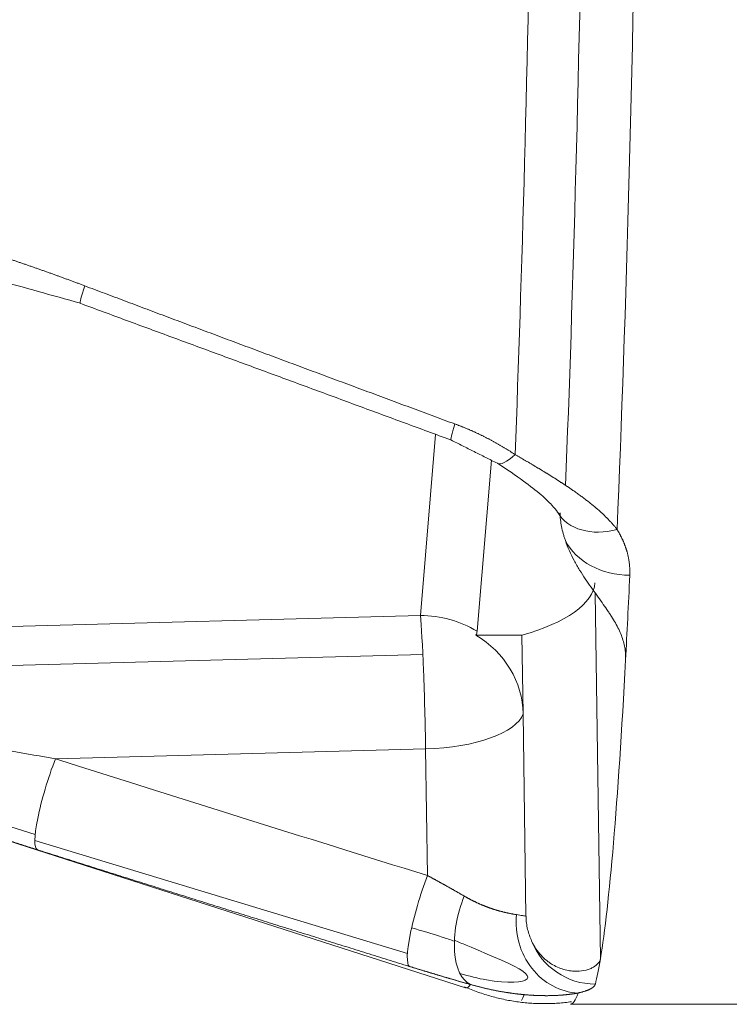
# Model space of a CAD drawing. Header units: millimetres. Extents: x 35469 to 44263, y -24881 to -16268.
# Tile 148 of 231: x 43772.02 to 43775.14, y -24759.69 to -24755.36. Entities that reach past the tile are written whole.
import ezdxf

# ---------------------------------------------------------------- set-up
doc = ezdxf.new("R2010")
doc.units = ezdxf.units.MM
doc.header["$LTSCALE"] = 0.3175
doc.layers.add('1轮廓实线层', color=7, linetype='Continuous', lineweight=18)

# ---------------------------------------------------------------- blocks, each defined once
blk = doc.blocks.new('MR20E-1840')
at = {"layer": '1轮廓实线层'}
for p, q in [((15610.6049, -10815.127), (15610.672, -10814.33)), ((15610.9178, -10814.4443), (15610.8544, -10815.1963)), ((15611.374, -10815.0284), (15611.3971, -10816.6382)), ((15605.595, -10815.2605), (15610.6049, -10815.127)), ((15610.849, -10815.2133), (15611.0519, -10815.2133)), ((15611.0569, -10815.5599), (15611.0519, -10815.2133)), ((15610.6156, -10815.2985), (15606.9556, -10815.3961)), ((15611.0569, -10815.5599), (15611.0697, -10816.451)), ((15607.3842, -10815.666), (15610.8029, -10816.7656)), ((15608.9094, -10816.0909), (15607.4126, -10815.6279)), ((15610.6278, -10815.7143), (15608.9983, -10815.7577)), ((15610.6358, -10816.2715), (15610.6278, -10815.7143)), ((15610.548, -10816.6141), (15608.9078, -10816.1171)), ((15611.2652, -10816.8382), (15615.7524, -10816.8382))]:
    blk.add_line(p, q, dxfattribs=at)
for centre, major_axis, ratio, start_param, end_param in [((15611.2652, -10807.4632), (0, 9.375), 0.034828, 3.822289, 4.291687), ((15611.0302, -10807.4632), (0, 9.375), 0.034828, 3.854603, 4.262412), ((15610.8065, -10807.4632), (0, -9.303), 0.034828, 0.726208, 1.104582), ((15609.2119, -10813.4722), (0.1047, 0.2812), 0.040718, 2.398179, 3.137626), ((15610.842, -10814.0729), (0.1029, 0.2818), 0.038022, 2.432592, 3.159901), ((15611.1068, -10814.2055), (-0.1634, -0.2516), 0.226853, 6.279366, 7.003547), ((15611.4642, -10814.5157), (-0.2533, -0.1608), 0.72799, 6.269888, 7.44466), ((15611.5203, -10814.7106), (-0.2997, 0.0138), 0.798135, 0.427439, 1.628636), ((15611.3301, -10807.4632), (0, 9.375), 0.034828, 3.718264, 3.787392), ((15610.6238, -10814.9836), (0.7499, 0.0108), 0.381618, 5.314509, 6.245497), ((15610.6108, -10815.5429), (0.012, -0.4498), 0.029688, 1.179068, 2.749865), ((15610.6108, -10815.5429), (-0.4484, 0.0378), 0.923664, 4.217715, 4.803401), ((15610.6059, -10815.1963), (-0.2487, -0.0036), 0.381618, 2.923501, 3.103904), ((15610.6094, -10815.5599), (0.4462, -0.0376), 0.923664, 0.091012, 1.083635), ((15611.3301, -10807.4632), (0, 9.375), 0.034828, 3.348515, 3.718264), ((15610.6108, -10815.5429), (-0.45, -0.0065), 0.381618, 1.602921, 3.004559), ((15609.0096, -10815.872), (0.0908, 0.2859), 0.161425, 1.211432, 3.122281), ((15610.6471, -10816.3858), (0.0889, 0.2865), 0.159036, 1.210388, 3.086575), ((15610.9163, -10816.4657), (0.0809, 0.2889), 0.485811, 1.342214, 3.066899), ((15611.2977, -10816.4902), (-0.0652, 0.2928), 0.900635, 1.21618, 2.903126), ((15611.3735, -10816.4521), (-0.291, 0.0731), 0.989921, 0.618066, 1.819263), ((15611.3301, -10807.4632), (0, 9.375), 0.034828, 3.279386, 3.348515), ((15610.8065, -10807.4632), (0, -9.303), 0.034828, 6.271835, 6.34057), ((15611.2652, -10807.4632), (0, 9.375), 0.034828, 3.141587, 3.244489), ((15611.0302, -10807.4632), (0, 9.375), 0.034828, 3.202422, 3.236846)]:
    blk.add_ellipse(centre, major_axis=major_axis, ratio=ratio, start_param=start_param, end_param=end_param, dxfattribs=at)
for points, knots in [([(15607.5901, -10813.2452), (15607.5948, -10813.2461), (15607.6042, -10813.2478), (15607.6183, -10813.2505), (15607.6324, -10813.2531), (15607.6466, -10813.2558), (15607.6607, -10813.2585), (15607.6748, -10813.2613), (15607.689, -10813.2641), (15607.7031, -10813.2669), (15607.7173, -10813.2697), (15607.7314, -10813.2725), (15607.7456, -10813.2754), (15607.7598, -10813.2783), (15607.7739, -10813.2812), (15607.7881, -10813.2842), (15607.8023, -10813.2872), (15607.8165, -10813.2902), (15607.8307, -10813.2932), (15607.8449, -10813.2962), (15607.8591, -10813.2993), (15607.8733, -10813.3024), (15607.8875, -10813.3056), (15607.9017, -10813.3087), (15607.9159, -10813.3119), (15607.9301, -10813.3151), (15607.9444, -10813.3184), (15607.9586, -10813.3216), (15607.9728, -10813.3249), (15607.9871, -10813.3282), (15608.0013, -10813.3316), (15608.0156, -10813.3349), (15608.0299, -10813.3383), (15608.0441, -10813.3418), (15608.0584, -10813.3452), (15608.0727, -10813.3487), (15608.0869, -10813.3522), (15608.1012, -10813.3557), (15608.1155, -10813.3593), (15608.1298, -10813.3628), (15608.1441, -10813.3665), (15608.1584, -10813.3701), (15608.1727, -10813.3738), (15608.187, -10813.3774), (15608.2013, -10813.3812), (15608.2156, -10813.3849), (15608.23, -10813.3887), (15608.2443, -10813.3925), (15608.2586, -10813.3963), (15608.273, -10813.4001), (15608.2873, -10813.404), (15608.3016, -10813.4079), (15608.316, -10813.4119), (15608.3303, -10813.4158), (15608.3447, -10813.4198), (15608.3591, -10813.4238), (15608.3734, -10813.4279), (15608.3878, -10813.4319), (15608.4022, -10813.436), (15608.4166, -10813.4401), (15608.431, -10813.4443), (15608.4454, -10813.4485), (15608.4598, -10813.4527), (15608.4742, -10813.4569), (15608.4886, -10813.4612), (15608.503, -10813.4655), (15608.5174, -10813.4698), (15608.5318, -10813.4741), (15608.5463, -10813.4785), (15608.5607, -10813.4829), (15608.5751, -10813.4873), (15608.5896, -10813.4918), (15608.604, -10813.4963), (15608.6185, -10813.5008), (15608.6329, -10813.5053), (15608.6474, -10813.5099), (15608.6618, -10813.5145), (15608.6763, -10813.5191), (15608.6908, -10813.5237), (15608.7052, -10813.5284), (15608.7197, -10813.5331), (15608.7342, -10813.5379), (15608.7487, -10813.5426), (15608.7632, -10813.5474), (15608.7777, -10813.5522), (15608.7922, -10813.5571), (15608.8067, -10813.5619), (15608.8212, -10813.5668), (15608.8358, -10813.5718), (15608.8503, -10813.5767), (15608.8648, -10813.5817), (15608.8793, -10813.5867), (15608.8939, -10813.5918), (15608.9084, -10813.5968), (15608.923, -10813.6019), (15608.9375, -10813.6071), (15608.9521, -10813.6122), (15608.9666, -10813.6174), (15608.9812, -10813.6226), (15608.9958, -10813.6279), (15609.0103, -10813.6331), (15609.0249, -10813.6384), (15609.0395, -10813.6438), (15609.0541, -10813.6491), (15609.0687, -10813.6545), (15609.0833, -10813.6599), (15609.0979, -10813.6654), (15609.1125, -10813.6708), (15609.1222, -10813.6745), (15609.1271, -10813.6763)], [0, 0, 0, 0, 0.009117, 0.018236, 0.027358, 0.036482, 0.045609, 0.054739, 0.063871, 0.073007, 0.082145, 0.091286, 0.10043, 0.109577, 0.118727, 0.127881, 0.137037, 0.146196, 0.155359, 0.164525, 0.173695, 0.182868, 0.192044, 0.201224, 0.210408, 0.219595, 0.228785, 0.23798, 0.247178, 0.25638, 0.265586, 0.274796, 0.28401, 0.293227, 0.302449, 0.311675, 0.320906, 0.33014, 0.339379, 0.348622, 0.35787, 0.367122, 0.376378, 0.385639, 0.394905, 0.404175, 0.41345, 0.42273, 0.432015, 0.441304, 0.450599, 0.459898, 0.469202, 0.478512, 0.487827, 0.497147, 0.506472, 0.515802, 0.525138, 0.534479, 0.543826, 0.553178, 0.562536, 0.5719, 0.581269, 0.590644, 0.600025, 0.609411, 0.618804, 0.628202, 0.637607, 0.647017, 0.656434, 0.665857, 0.675286, 0.684722, 0.694164, 0.703612, 0.713067, 0.722528, 0.731996, 0.74147, 0.750952, 0.76044, 0.769934, 0.779436, 0.788945, 0.79846, 0.807983, 0.817512, 0.827049, 0.836593, 0.846145, 0.855703, 0.865269, 0.874843, 0.884424, 0.894012, 0.903608, 0.913212, 0.922823, 0.932443, 0.94207, 0.951705, 0.961348, 0.970999, 0.980658, 0.990325, 1, 1, 1, 1]), ([(15609.1271, -10813.6763), (15609.1563, -10813.6873), (15609.2147, -10813.7093), (15609.3026, -10813.7424), (15609.3908, -10813.7756), (15609.4793, -10813.8088), (15609.5683, -10813.8422), (15609.6576, -10813.8756), (15609.7472, -10813.9092), (15609.8372, -10813.9428), (15609.9276, -10813.9765), (15610.0183, -10814.0104), (15610.1094, -10814.0443), (15610.2009, -10814.0783), (15610.2927, -10814.1124), (15610.3848, -10814.1466), (15610.4774, -10814.1809), (15610.5702, -10814.2153), (15610.6635, -10814.2498), (15610.7258, -10814.2728), (15610.757, -10814.2843)], [0, 0, 0, 0, 0.053753, 0.107718, 0.161895, 0.216284, 0.270885, 0.325698, 0.380723, 0.43596, 0.491409, 0.547071, 0.602944, 0.65903, 0.715328, 0.771838, 0.82856, 0.885494, 0.942641, 1, 1, 1, 1]), ([(15610.757, -10814.2843), (15610.7588, -10814.2849), (15610.7624, -10814.2863), (15610.7678, -10814.2883), (15610.7733, -10814.2904), (15610.7787, -10814.2925), (15610.7841, -10814.2946), (15610.7894, -10814.2968), (15610.7948, -10814.2989), (15610.8002, -10814.3011), (15610.8055, -10814.3034), (15610.8109, -10814.3056), (15610.8162, -10814.3079), (15610.8216, -10814.3102), (15610.8269, -10814.3125), (15610.8322, -10814.3148), (15610.8375, -10814.3172), (15610.8428, -10814.3196), (15610.848, -10814.322), (15610.8533, -10814.3245), (15610.8586, -10814.3269), (15610.8638, -10814.3294), (15610.8691, -10814.3319), (15610.8743, -10814.3345), (15610.8795, -10814.337), (15610.8847, -10814.3396), (15610.8899, -10814.3423), (15610.8951, -10814.3449), (15610.9003, -10814.3476), (15610.9055, -10814.3503), (15610.9106, -10814.353), (15610.9158, -10814.3557), (15610.9209, -10814.3585), (15610.926, -10814.3613), (15610.9312, -10814.3641), (15610.9363, -10814.3669), (15610.9414, -10814.3698), (15610.9465, -10814.3727), (15610.9515, -10814.3756), (15610.9566, -10814.3786), (15610.9617, -10814.3815), (15610.9667, -10814.3845), (15610.9718, -10814.3875), (15610.9768, -10814.3906), (15610.9818, -10814.3936), (15610.9868, -10814.3967), (15610.9919, -10814.3998), (15610.9968, -10814.403), (15611.0018, -10814.4061), (15611.0068, -10814.4093), (15611.0118, -10814.4125), (15611.0167, -10814.4158), (15611.02, -10814.4179), (15611.0217, -10814.419)], [0, 0, 0, 0, 0.01932, 0.038635, 0.057947, 0.077256, 0.096564, 0.115872, 0.13518, 0.154489, 0.173801, 0.193116, 0.212435, 0.23176, 0.251091, 0.27043, 0.289777, 0.309133, 0.328499, 0.347877, 0.367267, 0.386671, 0.406088, 0.425521, 0.444969, 0.464435, 0.48392, 0.503423, 0.522946, 0.54249, 0.562057, 0.581646, 0.601259, 0.620897, 0.640561, 0.660252, 0.67997, 0.699717, 0.719494, 0.739302, 0.75914, 0.779012, 0.798916, 0.818855, 0.838829, 0.85884, 0.878887, 0.898972, 0.919097, 0.939261, 0.959465, 0.979711, 1, 1, 1, 1]), ([(15611.0217, -10814.419), (15611.0233, -10814.42), (15611.0266, -10814.4219), (15611.0316, -10814.4247), (15611.0365, -10814.4276), (15611.0414, -10814.4304), (15611.0463, -10814.4333), (15611.0512, -10814.4361), (15611.0561, -10814.4389), (15611.0609, -10814.4418), (15611.0657, -10814.4446), (15611.0705, -10814.4474), (15611.0753, -10814.4502), (15611.0801, -10814.453), (15611.0849, -10814.4558), (15611.0896, -10814.4586), (15611.0944, -10814.4614), (15611.0991, -10814.4642), (15611.1038, -10814.467), (15611.1085, -10814.4698), (15611.1131, -10814.4725), (15611.1178, -10814.4753), (15611.1224, -10814.4781), (15611.127, -10814.4809), (15611.1316, -10814.4836), (15611.1362, -10814.4864), (15611.1407, -10814.4892), (15611.1453, -10814.4919), (15611.1498, -10814.4947), (15611.1543, -10814.4974), (15611.1588, -10814.5002), (15611.1632, -10814.5029), (15611.1677, -10814.5057), (15611.1721, -10814.5084), (15611.1765, -10814.5111), (15611.1809, -10814.5139), (15611.1853, -10814.5166), (15611.1896, -10814.5193), (15611.1939, -10814.5221), (15611.1983, -10814.5248), (15611.2025, -10814.5275), (15611.2068, -10814.5303), (15611.2111, -10814.533), (15611.2153, -10814.5357), (15611.2195, -10814.5384), (15611.2237, -10814.5412), (15611.2279, -10814.5439), (15611.2321, -10814.5466), (15611.2362, -10814.5493), (15611.2403, -10814.5521), (15611.2444, -10814.5548), (15611.2485, -10814.5575), (15611.2525, -10814.5602), (15611.2566, -10814.563), (15611.2606, -10814.5657), (15611.2646, -10814.5684), (15611.2686, -10814.5711), (15611.2725, -10814.5739), (15611.2765, -10814.5766), (15611.2817, -10814.5802), (15611.2883, -10814.5848), (15611.296, -10814.5903), (15611.3037, -10814.5958), (15611.3112, -10814.6013), (15611.3186, -10814.6068), (15611.326, -10814.6123), (15611.3331, -10814.6177), (15611.3402, -10814.6232), (15611.3472, -10814.6286), (15611.354, -10814.6341), (15611.3608, -10814.6395), (15611.3674, -10814.6449), (15611.3739, -10814.6503), (15611.3803, -10814.6558), (15611.3865, -10814.6612), (15611.3927, -10814.6666), (15611.3987, -10814.6721), (15611.4046, -10814.6775), (15611.4104, -10814.6829), (15611.4161, -10814.6884), (15611.4216, -10814.6938), (15611.4271, -10814.6993), (15611.4324, -10814.7047), (15611.4376, -10814.7102), (15611.4427, -10814.7157), (15611.4477, -10814.7212), (15611.4525, -10814.7267), (15611.4573, -10814.7322), (15611.4619, -10814.7377), (15611.4664, -10814.7432), (15611.4693, -10814.7469), (15611.4707, -10814.7488)], [0, 0, 0, 0, 0.009044, 0.01807, 0.02708, 0.036073, 0.04505, 0.05401, 0.062954, 0.071882, 0.080795, 0.089691, 0.098573, 0.107439, 0.11629, 0.125126, 0.133947, 0.142754, 0.151547, 0.160326, 0.169091, 0.177842, 0.186579, 0.195304, 0.204015, 0.212713, 0.221399, 0.230072, 0.238733, 0.247382, 0.256018, 0.264643, 0.273257, 0.281859, 0.290451, 0.299031, 0.3076, 0.31616, 0.324709, 0.333247, 0.341776, 0.350296, 0.358806, 0.367306, 0.375798, 0.384281, 0.392755, 0.401221, 0.409679, 0.418129, 0.426571, 0.435006, 0.443434, 0.451854, 0.460267, 0.468674, 0.477075, 0.485469, 0.493857, 0.502239, 0.519211, 0.536101, 0.552913, 0.569646, 0.586305, 0.60289, 0.619404, 0.635849, 0.652227, 0.668539, 0.684788, 0.700977, 0.717106, 0.73318, 0.749199, 0.765165, 0.781082, 0.796952, 0.812776, 0.828557, 0.844298, 0.860001, 0.875667, 0.891301, 0.906903, 0.922476, 0.938024, 0.953547, 0.969049, 0.984533, 1, 1, 1, 1]), ([(15610.9436, -10814.4572), (15610.9857, -10814.4841), (15611.0549, -10814.5315), (15611.1355, -10814.5939), (15611.1841, -10814.6405), (15611.2022, -10814.663), (15611.2083, -10814.6723)], [0, 0, 0, 0, 0.327963, 0.595788, 0.816643, 1, 1, 1, 1]), ([(15611.2194, -10814.6754), (15611.2196, -10814.6854), (15611.2203, -10814.6955), (15611.2226, -10814.7157), (15611.2242, -10814.7258), (15611.2283, -10814.7461), (15611.2307, -10814.7563), (15611.2349, -10814.7717), (15611.2364, -10814.7768), (15611.2396, -10814.787), (15611.2412, -10814.7921), (15611.243, -10814.7972)], [0, 0, 0, 0, 0.25, 0.25, 0.5, 0.5, 0.75, 0.75, 0.875, 0.875, 1, 1, 1, 1]), ([(15611.4707, -10814.7488), (15611.4714, -10814.7499), (15611.4728, -10814.7522), (15611.4748, -10814.7556), (15611.4768, -10814.759), (15611.4787, -10814.7624), (15611.4806, -10814.7658), (15611.4825, -10814.7692), (15611.4843, -10814.7726), (15611.4861, -10814.776), (15611.4879, -10814.7795), (15611.4896, -10814.7829), (15611.4913, -10814.7863), (15611.4929, -10814.7897), (15611.4945, -10814.7932), (15611.4961, -10814.7966), (15611.4976, -10814.8001), (15611.4991, -10814.8035), (15611.5005, -10814.807), (15611.5019, -10814.8104), (15611.5033, -10814.8139), (15611.5046, -10814.8173), (15611.5059, -10814.8208), (15611.5072, -10814.8243), (15611.5084, -10814.8277), (15611.5096, -10814.8312), (15611.5107, -10814.8347), (15611.5118, -10814.8382), (15611.5129, -10814.8417), (15611.5139, -10814.8452), (15611.5152, -10814.8497), (15611.5167, -10814.8554), (15611.5184, -10814.8622), (15611.5199, -10814.8689), (15611.5212, -10814.8757), (15611.5224, -10814.8824), (15611.5235, -10814.8892), (15611.5244, -10814.896), (15611.5252, -10814.9027), (15611.5258, -10814.9095), (15611.5263, -10814.9163), (15611.5267, -10814.9231), (15611.5269, -10814.9299), (15611.5269, -10814.9366), (15611.5268, -10814.9434), (15611.5267, -10814.9479), (15611.5266, -10814.9502)], [0, 0, 0, 0, 0.017354, 0.034693, 0.052017, 0.069329, 0.086627, 0.103913, 0.121188, 0.138453, 0.155708, 0.172954, 0.190192, 0.207423, 0.224647, 0.241866, 0.25908, 0.27629, 0.293496, 0.3107, 0.327902, 0.345104, 0.362305, 0.379507, 0.39671, 0.413916, 0.431124, 0.448337, 0.465554, 0.482776, 0.500005, 0.533272, 0.566523, 0.599765, 0.633003, 0.666243, 0.69949, 0.732751, 0.766031, 0.799336, 0.832671, 0.866042, 0.899455, 0.932915, 0.966428, 1, 1, 1, 1]), ([(15611.243, -10814.7972), (15611.2482, -10814.8126), (15611.2542, -10814.8276), (15611.2673, -10814.857), (15611.2744, -10814.8714), (15611.2858, -10814.8926), (15611.2897, -10814.8996), (15611.2977, -10814.9135), (15611.3018, -10814.9203), (15611.3141, -10814.9405), (15611.3224, -10814.9535), (15611.3393, -10814.9788), (15611.3478, -10814.9911), (15611.3647, -10815.0151), (15611.373, -10815.0266), (15611.3891, -10815.049), (15611.3969, -10815.0599), (15611.412, -10815.081), (15611.4193, -10815.0913), (15611.4297, -10815.1065), (15611.4331, -10815.1115), (15611.4396, -10815.1215), (15611.4428, -10815.1264), (15611.4522, -10815.1411), (15611.4579, -10815.1507), (15611.4739, -10815.1789), (15611.4827, -10815.197), (15611.4966, -10815.233), (15611.5017, -10815.2508), (15611.5056, -10815.2732), (15611.5063, -10815.2776), (15611.5073, -10815.2866), (15611.5077, -10815.291), (15611.5085, -10815.3043), (15611.5086, -10815.3132), (15611.5081, -10815.3221)], [0, 0, 0, 0, 0.0625, 0.0625, 0.125, 0.125, 0.15625, 0.15625, 0.1875, 0.1875, 0.25, 0.25, 0.3125, 0.3125, 0.375, 0.375, 0.4375, 0.4375, 0.5, 0.5, 0.53125, 0.53125, 0.5625, 0.5625, 0.625, 0.625, 0.75, 0.75, 0.875, 0.875, 0.90625, 0.90625, 0.9375, 0.9375, 1, 1, 1, 1]), ([(15611.5082, -10815.3185), (15611.5082, -10815.319), (15611.5082, -10815.3194), (15611.5082, -10815.32), (15611.5082, -10815.3201), (15611.5082, -10815.3203)], [0, 0, 0, 0, 0.715966, 0.715966, 1, 1, 1, 1]), ([(15607.472, -10815.4792), (15607.5994, -10815.5015), (15607.7268, -10815.5246), (15607.9815, -10815.5716), (15608.1088, -10815.5955), (15608.3632, -10815.6431), (15608.4904, -10815.6668), (15608.7445, -10815.7133), (15608.8714, -10815.736), (15608.9983, -10815.7577)], [0, 0, 0, 0, 0.25, 0.25, 0.5, 0.5, 0.75, 0.75, 1, 1, 1, 1]), ([(15608.9179, -10816.1576), (15608.913, -10816.156), (15608.9033, -10816.1529), (15608.8886, -10816.1483), (15608.8739, -10816.1436), (15608.8593, -10816.139), (15608.8446, -10816.1343), (15608.83, -10816.1296), (15608.8153, -10816.125), (15608.8007, -10816.1203), (15608.7861, -10816.1157), (15608.7714, -10816.111), (15608.7568, -10816.1064), (15608.7422, -10816.1017), (15608.7276, -10816.097), (15608.713, -10816.0924), (15608.6984, -10816.0877), (15608.6839, -10816.0831), (15608.6693, -10816.0784), (15608.6547, -10816.0738), (15608.6402, -10816.0691), (15608.6256, -10816.0645), (15608.6111, -10816.0599), (15608.5965, -10816.0552), (15608.582, -10816.0506), (15608.5675, -10816.0459), (15608.553, -10816.0413), (15608.5385, -10816.0366), (15608.524, -10816.032), (15608.5095, -10816.0274), (15608.495, -10816.0227), (15608.4805, -10816.0181), (15608.466, -10816.0135), (15608.4516, -10816.0088), (15608.4371, -10816.0042), (15608.4226, -10815.9996), (15608.4082, -10815.9949), (15608.3938, -10815.9903), (15608.3793, -10815.9857), (15608.3649, -10815.9811), (15608.3505, -10815.9764), (15608.3361, -10815.9718), (15608.3217, -10815.9672), (15608.3073, -10815.9626), (15608.2929, -10815.958), (15608.2785, -10815.9534), (15608.2641, -10815.9487), (15608.2497, -10815.9441), (15608.2354, -10815.9395), (15608.221, -10815.9349), (15608.2067, -10815.9303), (15608.1923, -10815.9257), (15608.178, -10815.9211), (15608.1637, -10815.9165), (15608.1493, -10815.9119), (15608.135, -10815.9073), (15608.1207, -10815.9027), (15608.1064, -10815.8981), (15608.0921, -10815.8935), (15608.0778, -10815.8889), (15608.0635, -10815.8844), (15608.0493, -10815.8798), (15608.035, -10815.8752), (15608.0207, -10815.8706), (15608.0065, -10815.866), (15607.9922, -10815.8614), (15607.978, -10815.8569), (15607.9638, -10815.8523), (15607.9495, -10815.8477), (15607.9353, -10815.8431), (15607.9211, -10815.8386), (15607.9069, -10815.834), (15607.8927, -10815.8294), (15607.8785, -10815.8249), (15607.8643, -10815.8203), (15607.8501, -10815.8158), (15607.8359, -10815.8112), (15607.8218, -10815.8067), (15607.8076, -10815.8021), (15607.7935, -10815.7975), (15607.7793, -10815.793), (15607.7652, -10815.7885), (15607.751, -10815.7839), (15607.7369, -10815.7794), (15607.7228, -10815.7748), (15607.7087, -10815.7703), (15607.6946, -10815.7657), (15607.6805, -10815.7612), (15607.6664, -10815.7567), (15607.6523, -10815.7521), (15607.6382, -10815.7476), (15607.6242, -10815.7431), (15607.6101, -10815.7386), (15607.596, -10815.734), (15607.582, -10815.7295), (15607.5679, -10815.725), (15607.5539, -10815.7205), (15607.5399, -10815.716), (15607.5258, -10815.7115), (15607.5118, -10815.7069), (15607.4978, -10815.7024), (15607.4838, -10815.6979), (15607.4698, -10815.6934), (15607.4558, -10815.6889), (15607.4418, -10815.6844), (15607.4279, -10815.6799), (15607.4139, -10815.6754), (15607.3999, -10815.6709), (15607.3906, -10815.6679), (15607.386, -10815.6664)], [0, 0, 0, 0, 0.009675, 0.019342, 0.029001, 0.038652, 0.048295, 0.05793, 0.067557, 0.077177, 0.086788, 0.096392, 0.105988, 0.115576, 0.125157, 0.134731, 0.144297, 0.153855, 0.163407, 0.172951, 0.182488, 0.192017, 0.20154, 0.211055, 0.220564, 0.230066, 0.23956, 0.249048, 0.25853, 0.268004, 0.277472, 0.286933, 0.296388, 0.305836, 0.315278, 0.324714, 0.334143, 0.343566, 0.352983, 0.362393, 0.371798, 0.381196, 0.390589, 0.399975, 0.409356, 0.418731, 0.4281, 0.437464, 0.446822, 0.456174, 0.465521, 0.474862, 0.484198, 0.493528, 0.502853, 0.512173, 0.521488, 0.530798, 0.540102, 0.549401, 0.558696, 0.567985, 0.57727, 0.58655, 0.595825, 0.605095, 0.614361, 0.623622, 0.632878, 0.64213, 0.651378, 0.660621, 0.66986, 0.679094, 0.688325, 0.697551, 0.706773, 0.71599, 0.725204, 0.734414, 0.74362, 0.752822, 0.76202, 0.771215, 0.780405, 0.789592, 0.798776, 0.807956, 0.817132, 0.826305, 0.835475, 0.844641, 0.853804, 0.862963, 0.872119, 0.881273, 0.890423, 0.89957, 0.908714, 0.917855, 0.926993, 0.936129, 0.945261, 0.954391, 0.963518, 0.972642, 0.981764, 0.990883, 1, 1, 1, 1]), ([(15610.5558, -10816.6711), (15610.5244, -10816.6614), (15610.4618, -10816.642), (15610.3681, -10816.6129), (15610.2748, -10816.5839), (15610.1818, -10816.5549), (15610.0892, -10816.526), (15609.997, -10816.4973), (15609.9051, -10816.4685), (15609.8135, -10816.4399), (15609.7224, -10816.4113), (15609.6315, -10816.3828), (15609.5411, -10816.3544), (15609.451, -10816.3261), (15609.3613, -10816.2978), (15609.2719, -10816.2696), (15609.1829, -10816.2415), (15609.0943, -10816.2135), (15609.006, -10816.1855), (15608.9472, -10816.1669), (15608.9179, -10816.1576)], [0, 0, 0, 0, 0.057359, 0.114506, 0.17144, 0.228162, 0.284672, 0.34097, 0.397056, 0.452929, 0.508591, 0.56404, 0.619277, 0.674302, 0.729115, 0.783716, 0.838105, 0.892282, 0.946247, 1, 1, 1, 1]), ([(15610.6358, -10816.2715), (15610.637, -10816.2722), (15610.6394, -10816.2735), (15610.6431, -10816.2755), (15610.6468, -10816.2774), (15610.6505, -10816.2794), (15610.6543, -10816.2815), (15610.658, -10816.2835), (15610.6618, -10816.2856), (15610.6656, -10816.2876), (15610.6695, -10816.2897), (15610.6733, -10816.2918), (15610.6772, -10816.294), (15610.6811, -10816.2961), (15610.6851, -10816.2983), (15610.689, -10816.3004), (15610.693, -10816.3026), (15610.697, -10816.3048), (15610.701, -10816.3071), (15610.7051, -10816.3093), (15610.7091, -10816.3116), (15610.7132, -10816.3138), (15610.7173, -10816.3161), (15610.7214, -10816.3184), (15610.7255, -10816.3207), (15610.7297, -10816.3231), (15610.7338, -10816.3254), (15610.738, -10816.3278), (15610.7422, -10816.3301), (15610.7464, -10816.3325), (15610.7507, -10816.3349), (15610.7549, -10816.3373), (15610.7592, -10816.3397), (15610.7634, -10816.3422), (15610.7677, -10816.3446), (15610.772, -10816.347), (15610.7763, -10816.3495), (15610.7806, -10816.352), (15610.7849, -10816.3545), (15610.7893, -10816.357), (15610.7936, -10816.3595), (15610.7965, -10816.3612), (15610.7979, -10816.362)], [0, 0, 0, 0, 0.021024, 0.04225, 0.063677, 0.085307, 0.107138, 0.129171, 0.151408, 0.173847, 0.196488, 0.219334, 0.242382, 0.265634, 0.28909, 0.31275, 0.336613, 0.360682, 0.384954, 0.409432, 0.434114, 0.459001, 0.484093, 0.509391, 0.534894, 0.560602, 0.586516, 0.612636, 0.638962, 0.665494, 0.692233, 0.719177, 0.746329, 0.773686, 0.801251, 0.829022, 0.857001, 0.885186, 0.913578, 0.942178, 0.970985, 1, 1, 1, 1]), ([(15610.7979, -10816.362), (15610.799, -10816.3626), (15610.8012, -10816.3639), (15610.8044, -10816.3657), (15610.8077, -10816.3676), (15610.8109, -10816.3694), (15610.8142, -10816.3712), (15610.8175, -10816.3729), (15610.8207, -10816.3747), (15610.824, -10816.3764), (15610.8273, -10816.3781), (15610.8306, -10816.3798), (15610.8339, -10816.3815), (15610.8372, -10816.3831), (15610.8405, -10816.3847), (15610.8438, -10816.3863), (15610.8471, -10816.3879), (15610.8504, -10816.3895), (15610.8537, -10816.391), (15610.857, -10816.3926), (15610.8603, -10816.3941), (15610.8636, -10816.3955), (15610.8669, -10816.397), (15610.8702, -10816.3984), (15610.8735, -10816.3998), (15610.8768, -10816.4012), (15610.8801, -10816.4026), (15610.8834, -10816.4039), (15610.8867, -10816.4052), (15610.89, -10816.4065), (15610.8932, -10816.4078), (15610.8965, -10816.4091), (15610.8998, -10816.4103), (15610.903, -10816.4115), (15610.9063, -10816.4127), (15610.9095, -10816.4139), (15610.9127, -10816.415), (15610.9159, -10816.4161), (15610.9191, -10816.4172), (15610.9223, -10816.4183), (15610.9255, -10816.4193), (15610.929, -10816.4204), (15610.9328, -10816.4216), (15610.9369, -10816.4229), (15610.941, -10816.4241), (15610.9451, -10816.4253), (15610.9493, -10816.4265), (15610.9536, -10816.4277), (15610.9578, -10816.4288), (15610.962, -10816.4299), (15610.9663, -10816.431), (15610.9706, -10816.4321), (15610.9748, -10816.4331), (15610.9791, -10816.4341), (15610.9834, -10816.4351), (15610.9876, -10816.436), (15610.9918, -10816.4369), (15610.996, -10816.4378), (15611.0002, -10816.4386), (15611.0043, -10816.4395), (15611.0083, -10816.4402), (15611.0124, -10816.441), (15611.0163, -10816.4417), (15611.0202, -10816.4423), (15611.024, -10816.443), (15611.0265, -10816.4434), (15611.0277, -10816.4436)], [0, 0, 0, 0, 0.011844, 0.02372, 0.035627, 0.047565, 0.059534, 0.071536, 0.083569, 0.095635, 0.107733, 0.119864, 0.132028, 0.144224, 0.156454, 0.168717, 0.181014, 0.193344, 0.205708, 0.218106, 0.230539, 0.243005, 0.255507, 0.268043, 0.280614, 0.29322, 0.305862, 0.318539, 0.331251, 0.343999, 0.356783, 0.369604, 0.38246, 0.395353, 0.408283, 0.421249, 0.434252, 0.447292, 0.460369, 0.473484, 0.486636, 0.499825, 0.516827, 0.534161, 0.551827, 0.569826, 0.588158, 0.606823, 0.625821, 0.645152, 0.664818, 0.684818, 0.705152, 0.725821, 0.746824, 0.768162, 0.789835, 0.811844, 0.834188, 0.856868, 0.879883, 0.903234, 0.926921, 0.950945, 0.975304, 1, 1, 1, 1]), ([(15611.0277, -10816.4436), (15611.0383, -10816.4453), (15611.0472, -10816.4466), (15611.0613, -10816.4491), (15611.0664, -10816.4501), (15611.0697, -10816.451)], [0, 0, 0, 0, 0.5, 0.5, 1, 1, 1, 1]), ([(15611.0944, -10816.5595), (15611.0908, -10816.5514), (15611.0875, -10816.5432), (15611.0816, -10816.5261), (15611.0791, -10816.5173), (15611.0748, -10816.4993), (15611.0731, -10816.49), (15611.0712, -10816.4756), (15611.0708, -10816.4708), (15611.0701, -10816.461), (15611.0698, -10816.456), (15611.0698, -10816.451)], [0, 0, 0, 0, 0.25, 0.25, 0.5, 0.5, 0.75, 0.75, 0.875, 0.875, 1, 1, 1, 1]), ([(15610.7545, -10816.5606), (15610.7369, -10816.5543), (15610.719, -10816.5482), (15610.6562, -10816.5275), (15610.6107, -10816.514), (15610.5664, -10816.5021)], [0, 0, 0, 0, 0.285486, 0.285486, 1, 1, 1, 1]), ([(15610.7787, -10816.702), (15610.82, -10816.7148), (15610.8594, -10816.7245), (15610.9913, -10816.7478), (15611.06, -10816.7425), (15611.0894, -10816.7091), (15611.0482, -10816.6821), (15610.918, -10816.6251), (15610.8638, -10816.6029), (15610.7893, -10816.571), (15610.772, -10816.5635), (15610.7547, -10816.5558)], [0, 0, 0, 0, 0.123517, 0.123517, 0.454643, 0.454643, 0.785769, 0.785769, 0.951332, 0.951332, 1, 1, 1, 1]), ([(15611.3971, -10816.6382), (15611.3966, -10816.6415), (15611.3945, -10816.6481), (15611.3904, -10816.6544), (15611.3828, -10816.6636), (15611.3758, -10816.6694), (15611.3625, -10816.6771), (15611.3576, -10816.6796), (15611.3495, -10816.6829), (15611.3466, -10816.6839), (15611.3408, -10816.6858), (15611.3377, -10816.6867), (15611.322, -10816.6908), (15611.3079, -10816.6928), (15611.2846, -10816.693), (15611.2766, -10816.6925), (15611.264, -10816.691), (15611.2597, -10816.6904), (15611.251, -10816.6888), (15611.2466, -10816.6878), (15611.2333, -10816.6844), (15611.2243, -10816.6814), (15611.2062, -10816.6741), (15611.1971, -10816.6696), (15611.1835, -10816.6617), (15611.1767, -10816.6575), (15611.17, -10816.6527), (15611.1656, -10816.6494), (15611.1634, -10816.6477), (15611.1524, -10816.6389), (15611.1439, -10816.6311), (15611.1279, -10816.6137), (15611.1203, -10816.6041), (15611.1116, -10816.591), (15611.1099, -10816.5883), (15611.1065, -10816.5829), (15611.1049, -10816.58), (15611.1002, -10816.5715), (15611.0972, -10816.5656), (15611.0944, -10816.5595)], [0, 0, 0, 0, 0.0625, 0.125, 0.125, 0.25, 0.25, 0.3125, 0.3125, 0.34375, 0.34375, 0.375, 0.375, 0.5, 0.5, 0.5625, 0.5625, 0.59375, 0.59375, 0.625, 0.625, 0.6875, 0.6875, 0.75, 0.75, 0.78125, 0.796875, 0.796875, 0.8125, 0.8125, 0.875, 0.875, 0.9375, 0.9375, 0.953125, 0.953125, 0.96875, 0.96875, 1, 1, 1, 1]), ([(15611.3971, -10816.6383), (15611.3971, -10816.6385), (15611.397, -10816.6387), (15611.397, -10816.6391), (15611.3969, -10816.6394), (15611.3969, -10816.6396)], [0, 0, 0, 0, 0.489325, 0.489325, 1, 1, 1, 1]), ([(15610.8251, -10816.7509), (15610.8234, -10816.7504), (15610.82, -10816.7495), (15610.8149, -10816.748), (15610.8098, -10816.7466), (15610.8047, -10816.7452), (15610.7995, -10816.7437), (15610.7944, -10816.7423), (15610.7892, -10816.7408), (15610.7841, -10816.7393), (15610.7789, -10816.7379), (15610.7738, -10816.7364), (15610.7686, -10816.7349), (15610.7634, -10816.7334), (15610.7582, -10816.7319), (15610.753, -10816.7304), (15610.7478, -10816.7289), (15610.7426, -10816.7274), (15610.7374, -10816.7259), (15610.7322, -10816.7243), (15610.727, -10816.7228), (15610.7217, -10816.7213), (15610.7165, -10816.7197), (15610.7112, -10816.7182), (15610.706, -10816.7166), (15610.7007, -10816.7151), (15610.6954, -10816.7135), (15610.6902, -10816.712), (15610.6849, -10816.7104), (15610.6796, -10816.7088), (15610.6743, -10816.7072), (15610.669, -10816.7056), (15610.6636, -10816.704), (15610.6583, -10816.7024), (15610.653, -10816.7008), (15610.6476, -10816.6992), (15610.6423, -10816.6976), (15610.6369, -10816.696), (15610.6316, -10816.6944), (15610.6262, -10816.6927), (15610.6208, -10816.6911), (15610.6155, -10816.6895), (15610.6101, -10816.6878), (15610.6047, -10816.6862), (15610.5993, -10816.6845), (15610.5939, -10816.6829), (15610.5884, -10816.6812), (15610.583, -10816.6795), (15610.5776, -10816.6779), (15610.5721, -10816.6762), (15610.5667, -10816.6745), (15610.5612, -10816.6728), (15610.5576, -10816.6717), (15610.5558, -10816.6711)], [0, 0, 0, 0, 0.020289, 0.040535, 0.060739, 0.080903, 0.101028, 0.121113, 0.14116, 0.161171, 0.181145, 0.201084, 0.220988, 0.24086, 0.260698, 0.280506, 0.300283, 0.32003, 0.339748, 0.359439, 0.379103, 0.398741, 0.418354, 0.437943, 0.45751, 0.477054, 0.496577, 0.51608, 0.535565, 0.555031, 0.574479, 0.593912, 0.613329, 0.632733, 0.652123, 0.671501, 0.690867, 0.710223, 0.72957, 0.748909, 0.76824, 0.787565, 0.806884, 0.826199, 0.845511, 0.86482, 0.884128, 0.903436, 0.922744, 0.942053, 0.961365, 0.98068, 1, 1, 1, 1]), ([(15611.2988, -10816.7886), (15611.2979, -10816.7887), (15611.296, -10816.7891), (15611.2932, -10816.7896), (15611.2903, -10816.7901), (15611.2874, -10816.7906), (15611.2845, -10816.791), (15611.2816, -10816.7915), (15611.2786, -10816.792), (15611.2756, -10816.7924), (15611.2725, -10816.7928), (15611.2695, -10816.7933), (15611.2663, -10816.7937), (15611.2632, -10816.7941), (15611.26, -10816.7945), (15611.2568, -10816.7948), (15611.2536, -10816.7952), (15611.2503, -10816.7956), (15611.247, -10816.7959), (15611.2437, -10816.7962), (15611.2403, -10816.7966), (15611.2369, -10816.7969), (15611.2335, -10816.7972), (15611.23, -10816.7975), (15611.2265, -10816.7977), (15611.223, -10816.798), (15611.2194, -10816.7982), (15611.2159, -10816.7985), (15611.2122, -10816.7987), (15611.2086, -10816.7989), (15611.2049, -10816.7991), (15611.2012, -10816.7992), (15611.1974, -10816.7994), (15611.1936, -10816.7996), (15611.1898, -10816.7997), (15611.186, -10816.7998), (15611.1821, -10816.7999), (15611.1782, -10816.8), (15611.1743, -10816.8001), (15611.1703, -10816.8001), (15611.1663, -10816.8002), (15611.1623, -10816.8002), (15611.1582, -10816.8002), (15611.1541, -10816.8002), (15611.15, -10816.8001), (15611.1458, -10816.8001), (15611.1417, -10816.8), (15611.1374, -10816.8), (15611.1332, -10816.7999), (15611.1289, -10816.7997), (15611.1246, -10816.7996), (15611.1203, -10816.7995), (15611.1159, -10816.7993), (15611.1115, -10816.7991), (15611.107, -10816.7989), (15611.1026, -10816.7986), (15611.0981, -10816.7984), (15611.0936, -10816.7981), (15611.089, -10816.7978), (15611.0844, -10816.7975), (15611.0798, -10816.7972), (15611.0752, -10816.7968), (15611.0705, -10816.7965), (15611.0658, -10816.7961), (15611.0611, -10816.7956), (15611.0563, -10816.7952), (15611.0515, -10816.7947), (15611.0467, -10816.7942), (15611.0418, -10816.7937), (15611.0369, -10816.7932), (15611.032, -10816.7926), (15611.0271, -10816.7921), (15611.0221, -10816.7915), (15611.0171, -10816.7908), (15611.0121, -10816.7902), (15611.007, -10816.7895), (15611.002, -10816.7888), (15610.9968, -10816.788), (15610.9917, -10816.7873), (15610.9865, -10816.7865), (15610.9813, -10816.7857), (15610.9761, -10816.7848), (15610.9709, -10816.784), (15610.9656, -10816.7831), (15610.9603, -10816.7822), (15610.9549, -10816.7812), (15610.9496, -10816.7802), (15610.9442, -10816.7792), (15610.9388, -10816.7782), (15610.9333, -10816.7771), (15610.9279, -10816.776), (15610.9224, -10816.7749), (15610.9169, -10816.7738), (15610.9113, -10816.7726), (15610.9057, -10816.7714), (15610.9001, -10816.7701), (15610.8945, -10816.7688), (15610.8889, -10816.7675), (15610.8832, -10816.7662), (15610.8775, -10816.7648), (15610.8718, -10816.7634), (15610.866, -10816.7619), (15610.8602, -10816.7605), (15610.8544, -10816.759), (15610.8486, -10816.7574), (15610.8428, -10816.7558), (15610.8369, -10816.7542), (15610.831, -10816.7526), (15610.8271, -10816.7515), (15610.8251, -10816.7509)], [0, 0, 0, 0, 0.008804, 0.017605, 0.026403, 0.035199, 0.043992, 0.052785, 0.061576, 0.070366, 0.079157, 0.087947, 0.096738, 0.105529, 0.114322, 0.123117, 0.131913, 0.140713, 0.149515, 0.15832, 0.167129, 0.175942, 0.184759, 0.193582, 0.202409, 0.211242, 0.220082, 0.228927, 0.23778, 0.246639, 0.255507, 0.264382, 0.273266, 0.282158, 0.291059, 0.299971, 0.308891, 0.317823, 0.326765, 0.335718, 0.344682, 0.353658, 0.362647, 0.371648, 0.380661, 0.389689, 0.398729, 0.407784, 0.416854, 0.425938, 0.435037, 0.444151, 0.453282, 0.462428, 0.471592, 0.480772, 0.489969, 0.499184, 0.508417, 0.517668, 0.526938, 0.536227, 0.545535, 0.554862, 0.56421, 0.573578, 0.582967, 0.592377, 0.601808, 0.61126, 0.620735, 0.630232, 0.639751, 0.649294, 0.658859, 0.668448, 0.678061, 0.687698, 0.69736, 0.707046, 0.716758, 0.726494, 0.736257, 0.746045, 0.75586, 0.765701, 0.775569, 0.785464, 0.795386, 0.805336, 0.815314, 0.825321, 0.835355, 0.845419, 0.855511, 0.865633, 0.875784, 0.885966, 0.896177, 0.906419, 0.916691, 0.926994, 0.937328, 0.947693, 0.958091, 0.96852, 0.978981, 0.989474, 1, 1, 1, 1]), ([(15611.3749, -10816.7493), (15611.3748, -10816.7496), (15611.3747, -10816.7501), (15611.3744, -10816.7509), (15611.3741, -10816.7517), (15611.3738, -10816.7525), (15611.3734, -10816.7532), (15611.373, -10816.754), (15611.3726, -10816.7548), (15611.3721, -10816.7556), (15611.3715, -10816.7563), (15611.371, -10816.7571), (15611.3704, -10816.7578), (15611.3697, -10816.7586), (15611.369, -10816.7593), (15611.3683, -10816.7601), (15611.3676, -10816.7608), (15611.3668, -10816.7616), (15611.3659, -10816.7623), (15611.365, -10816.763), (15611.3641, -10816.7637), (15611.3632, -10816.7645), (15611.3622, -10816.7652), (15611.3612, -10816.7659), (15611.3601, -10816.7666), (15611.359, -10816.7673), (15611.3578, -10816.768), (15611.3567, -10816.7687), (15611.3554, -10816.7694), (15611.3542, -10816.7701), (15611.3525, -10816.7709), (15611.3503, -10816.772), (15611.3475, -10816.7733), (15611.3446, -10816.7746), (15611.3416, -10816.7759), (15611.3384, -10816.7771), (15611.3351, -10816.7783), (15611.3316, -10816.7795), (15611.328, -10816.7807), (15611.3242, -10816.7819), (15611.3203, -10816.783), (15611.3163, -10816.7842), (15611.3122, -10816.7853), (15611.3078, -10816.7864), (15611.3034, -10816.7875), (15611.3003, -10816.7882), (15611.2988, -10816.7886)], [0, 0, 0, 0, 0.017371, 0.034726, 0.052066, 0.069391, 0.086701, 0.103999, 0.121284, 0.138558, 0.155821, 0.173073, 0.190317, 0.207552, 0.224779, 0.241999, 0.259213, 0.276422, 0.293626, 0.310826, 0.328024, 0.345219, 0.362413, 0.379606, 0.3968, 0.413994, 0.43119, 0.448389, 0.465591, 0.482797, 0.500008, 0.533308, 0.566587, 0.599853, 0.633109, 0.666363, 0.699619, 0.732884, 0.766164, 0.799463, 0.832788, 0.866145, 0.899539, 0.932976, 0.966461, 1, 1, 1, 1])]:
    blk.add_open_spline(points, degree=3, knots=knots, dxfattribs=at)
for points, degree in [([(15607.6153, -10813.3372), (15609.1085, -10813.7528)], 1), ([(15609.1072, -10813.7534), (15610.7391, -10814.3547)], 1), ([(15610.7391, -10814.3547), (15610.9436, -10814.4572)], 1), ([(15611.2085, -10814.6725), (15611.2202, -10814.6839)], 1), ([(15608.9983, -10815.7577), (15609.5434, -10815.9308), (15610.0893, -10816.102), (15610.6358, -10816.2715)], 3), ([(15610.7993, -10816.7612), (15611.0306, -10816.8607), (15611.2701, -10816.8267)], 2)]:
    blk.add_open_spline(points, degree=degree, dxfattribs=at)

msp = doc.modelspace()

# ---------------------------------------------------------------- block references
msp.add_blockref('MR20E-1840', (28163.1775, -13942.8535))

doc.saveas('drawing.dxf')
